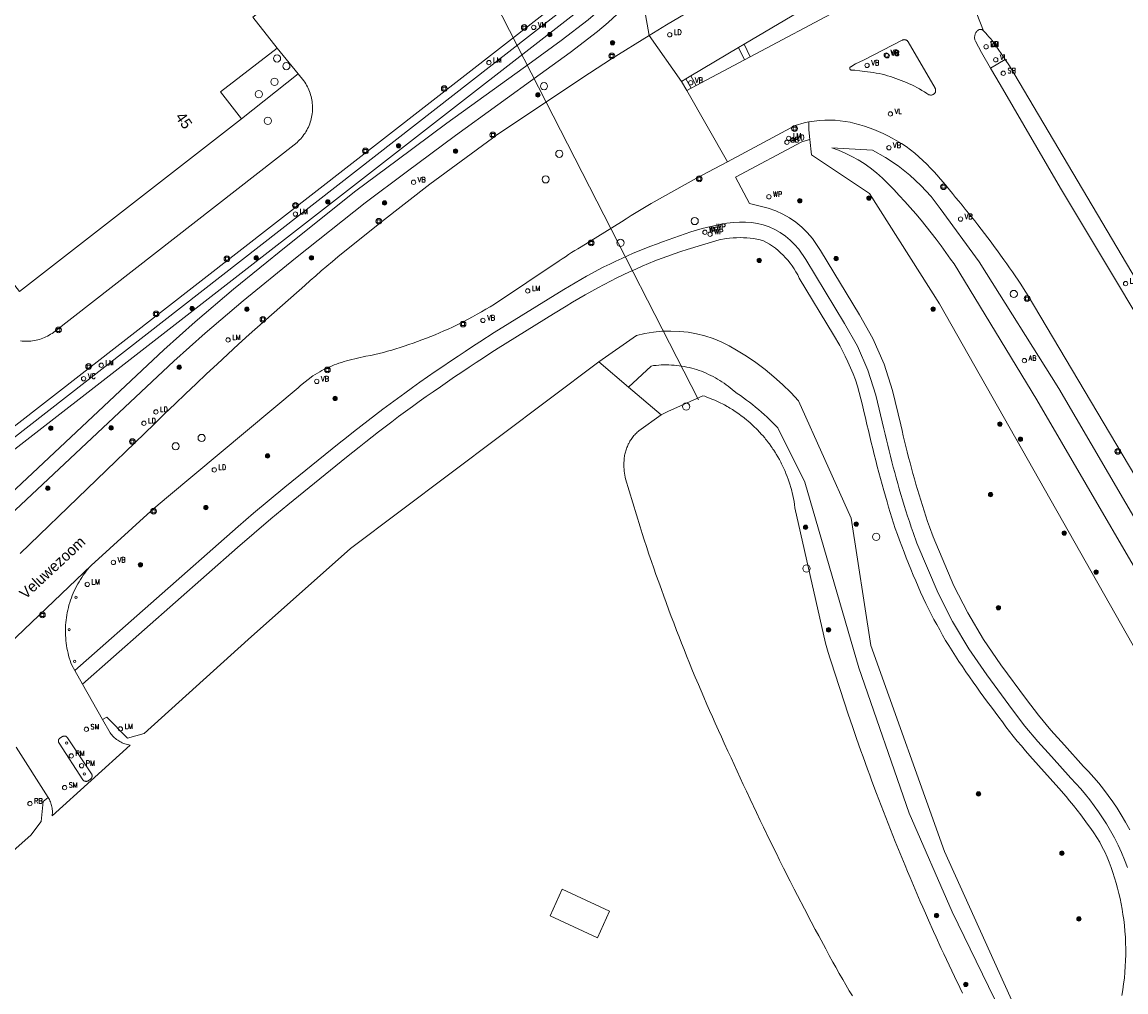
# Model space of a CAD drawing. Header units: metres. Extents: x 138165 to 154469, y 480134 to 494189.
# Tile 166 of 256: x 145849 to 145976, y 485579 to 485690. Entities that reach past the tile are written whole.
import ezdxf

# ---------------------------------------------------------------- set-up
doc = ezdxf.new("R2010")
doc.units = ezdxf.units.M
doc.header["$LTSCALE"] = 0.001
doc.header["$MEASUREMENT"] = 0
for name, color, linetype, lineweight in [('Level 5', 7, 'Continuous', 0), ('TOP-L-duiker', 7, 'Continuous', 0), ('TOP-L-terrein schutting raster hek leuning', 7, 'Continuous', 0), ('TOP-L-topo objecten punt', 7, 'Continuous', 0), ('TOP-L-topo objecten vlak', 7, 'Continuous', 0), ('TOP-L-water beschoeiing', 7, 'Continuous', 0), ('TOP-T-topo huisnummering naamgeving', 7, 'Continuous', 0)]:
    doc.layers.add(name, color=color, linetype=linetype, lineweight=lineweight)
doc.styles.add('Style-INTL_ISO', font='INTL_ISO.shx')
doc.styles.add('Style-STANDARD', font='STANDARD.shx')

# ---------------------------------------------------------------- blocks, each defined once
blk = doc.blocks.new('24')
at = {"layer": 'TOP-L-topo objecten punt', "color": 7, "linetype": 'Continuous', "lineweight": 0}
for radius in [0.025, 0.0182, 0.0115, 0.005]:
    blk.add_circle((0, 0), radius, dxfattribs=at)
blk = doc.blocks.new('131')
at = {"layer": 'TOP-L-topo objecten punt', "color": 7, "linetype": 'Continuous', "lineweight": 0}
blk.add_circle((0, 0), 0.025, dxfattribs=at)
at = {"layer": 'TOP-L-topo objecten punt', "color": 7, "linetype": 'Continuous', "lineweight": 0, "style": 'Style-STANDARD'}
blk.add_text('SM', height=0.06, dxfattribs=at).set_placement((0.0483, 0))
blk = doc.blocks.new('20')
at = {"layer": 'TOP-L-topo objecten punt', "color": 7, "linetype": 'Continuous', "lineweight": 0}
blk.add_circle((0, 0), 0.025, dxfattribs=at)
at = {"layer": 'TOP-L-topo objecten punt', "color": 7, "linetype": 'Continuous', "lineweight": 0, "style": 'Style-STANDARD'}
blk.add_text('PM', height=0.06, dxfattribs=at).set_placement((0.0483, 0))
blk = doc.blocks.new('22')
at = {"layer": 'TOP-L-topo objecten punt', "color": 7, "linetype": 'Continuous', "lineweight": 0}
blk.add_circle((0, 0), 0.025, dxfattribs=at)
at = {"layer": 'TOP-L-topo objecten punt', "color": 7, "linetype": 'Continuous', "lineweight": 0, "style": 'Style-STANDARD'}
blk.add_text('VC', height=0.06, dxfattribs=at).set_placement((0.0483, 0))
blk = doc.blocks.new('39')
at = {"layer": 'TOP-L-topo objecten punt', "color": 7, "linetype": 'Continuous', "lineweight": 0}
for p, q in [((0.0175, 0.0175), (-0.0175, 0.0175)), ((-0.0175, 0.0175), (-0.0175, -0.0175)), ((0.0175, 0.0175), (0.0175, -0.0175)), ((0.0175, -0.0175), (-0.0175, -0.0175))]:
    blk.add_line(p, q, dxfattribs=at)
blk.add_circle((0, 0), 0.0332, dxfattribs=at)
blk = doc.blocks.new('121')
at = {"layer": 'TOP-L-topo objecten punt', "color": 7, "linetype": 'Continuous', "lineweight": 0}
blk.add_circle((0, 0), 0.025, dxfattribs=at)
at = {"layer": 'TOP-L-topo objecten punt', "color": 7, "linetype": 'Continuous', "lineweight": 0, "style": 'Style-STANDARD'}
blk.add_text('LD', height=0.06, dxfattribs=at).set_placement((0.0483, 0))
blk = doc.blocks.new('*U13')
at = {"layer": 'Level 5', "color": 7, "linetype": 'Continuous', "lineweight": 0}
blk.add_circle((0, 0), 0.0415, dxfattribs=at)
blk = doc.blocks.new('150')
at = {"layer": 'Level 5', "color": 7, "linetype": 'Continuous', "lineweight": 0}
blk.add_blockref('*U13', (0, 0), dxfattribs=at)
blk = doc.blocks.new('73')
at = {"layer": 'TOP-L-topo objecten punt', "color": 7, "linetype": 'Continuous', "lineweight": 0}
blk.add_circle((0, 0), 0.025, dxfattribs=at)
at = {"layer": 'TOP-L-topo objecten punt', "color": 7, "linetype": 'Continuous', "lineweight": 0, "style": 'Style-STANDARD'}
blk.add_text('WP', height=0.06, dxfattribs=at).set_placement((0.0483, 0))
blk = doc.blocks.new('15')
at = {"layer": 'TOP-L-topo objecten punt', "color": 7, "linetype": 'Continuous', "lineweight": 0}
blk.add_circle((0, 0), 0.025, dxfattribs=at)
at = {"layer": 'TOP-L-topo objecten punt', "color": 7, "linetype": 'Continuous', "lineweight": 0, "style": 'Style-STANDARD'}
blk.add_text('VL', height=0.06, dxfattribs=at).set_placement((0.0483, 0))
blk = doc.blocks.new('28')
at = {"layer": 'TOP-L-topo objecten punt', "color": 7, "linetype": 'Continuous', "lineweight": 0}
blk.add_circle((0, 0), 0.025, dxfattribs=at)
at = {"layer": 'TOP-L-topo objecten punt', "color": 7, "linetype": 'Continuous', "lineweight": 0, "style": 'Style-STANDARD'}
blk.add_text('VM', height=0.06, dxfattribs=at).set_placement((0.0483, 0))
blk = doc.blocks.new('16')
at = {"layer": 'TOP-L-topo objecten punt', "color": 7, "linetype": 'Continuous', "lineweight": 0}
blk.add_circle((0, 0), 0.025, dxfattribs=at)
at = {"layer": 'TOP-L-topo objecten punt', "color": 7, "linetype": 'Continuous', "lineweight": 0, "style": 'Style-STANDARD'}
blk.add_text('LM', height=0.06, dxfattribs=at).set_placement((0.0483, 0))
blk = doc.blocks.new('10')
at = {"layer": 'TOP-L-topo objecten punt', "linetype": 'Continuous', "lineweight": 0}
blk.add_circle((0, 0), 0.0125, dxfattribs=at)
blk = doc.blocks.new('14')
at = {"layer": 'TOP-L-topo objecten punt', "color": 7, "linetype": 'Continuous', "lineweight": 0}
blk.add_circle((0, 0), 0.025, dxfattribs=at)
at = {"layer": 'TOP-L-topo objecten punt', "color": 7, "linetype": 'Continuous', "lineweight": 0, "style": 'Style-STANDARD'}
blk.add_text('VB', height=0.06, dxfattribs=at).set_placement((0.0483, 0))
blk = doc.blocks.new('11')
at = {"layer": 'TOP-L-topo objecten punt', "color": 7, "linetype": 'Continuous', "lineweight": 0}
blk.add_circle((0, 0), 0.025, dxfattribs=at)
at = {"layer": 'TOP-L-topo objecten punt', "color": 7, "linetype": 'Continuous', "lineweight": 0, "style": 'Style-STANDARD'}
blk.add_text('AB', height=0.06, dxfattribs=at).set_placement((0.0483, 0))
blk = doc.blocks.new('127')
at = {"layer": 'TOP-L-topo objecten punt', "color": 7, "linetype": 'Continuous', "lineweight": 0}
blk.add_circle((0, 0), 0.025, dxfattribs=at)
at = {"layer": 'TOP-L-topo objecten punt', "color": 7, "linetype": 'Continuous', "lineweight": 0, "style": 'Style-STANDARD'}
blk.add_text('RB', height=0.06, dxfattribs=at).set_placement((0.0483, 0))
blk = doc.blocks.new('175')
at = {"layer": 'TOP-L-topo objecten punt', "color": 7, "linetype": 'Continuous', "lineweight": 0}
blk.add_circle((0, 0), 0.025, dxfattribs=at)
at = {"layer": 'TOP-L-topo objecten punt', "color": 7, "linetype": 'Continuous', "lineweight": 0, "style": 'Style-STANDARD'}
blk.add_text('SB', height=0.06, dxfattribs=at).set_placement((0.0483, 0))

msp = doc.modelspace()

# ---------------------------------------------------------------- linework, layer by layer
at = {"layer": 'TOP-L-duiker', "flags": 128}
msp.add_lwpolyline([(145899.66, 485699.36), (145926.47, 485646.97)], dxfattribs=at)
at = {"layer": 'TOP-L-terrein schutting raster hek leuning', "flags": 128}
for points in [[(145892.74, 485720.94), (145913.69, 485694.15), (145816.02, 485617.99), (145808.02, 485611.8), (145777.18, 485588.11), (145775.1, 485587.15), (145772.87, 485586.86), (145748.01, 485589.88)], [(145858.31, 485610.4), (145860.7, 485607.98), (145862.62, 485608.51), (145874.6, 485619.34), (145886.39, 485629.84), (145914.97, 485651.34), (145918.39, 485648.42), (145922.16, 485645.21)], [(145852.02, 485599.04), (145860.98, 485607.19)], [(145785.9, 485534.56), (145790.64, 485541.61), (145792.66, 485544.61), (145793.27, 485545.52), (145796.99, 485551.04), (145802.16, 485558.37), (145828.76, 485578.41), (145833.49, 485582.61), (145849.57, 485596.82), (145850.73, 485598.37), (145850.97, 485600.7)]]:
    msp.add_lwpolyline(points, dxfattribs=at)
at = {"layer": 'TOP-L-topo objecten vlak', "flags": 128}
for points in [[(145847.12, 485643.51), (145912.57, 485694.48), (145893.49, 485719.07), (145888.23, 485714.99), (145890.35, 485712.27), (145887.1, 485709.74), (145885.01, 485712.45), (145880.95, 485709.42)], [(145959.28, 485689.46), (145950.54, 485711.79)], [(145880.95, 485709.42), (145887.61, 485700.8), (145884.45, 485698.3), (145875.14, 485691.05), (145877.92, 485687.48)], [(145917.96, 485701.4), (145918.27, 485699.05), (145918.23, 485697.72), (145917.81, 485695.45), (145917.47, 485694.54), (145916.81, 485693.62), (145916.32, 485693.02), (145914.92, 485691.73), (145913.76, 485690.74), (145910.64, 485688.34), (145907.21, 485685.85), (145897.46, 485678.81), (145891.75, 485674.55), (145887.01, 485671.01), (145878.96, 485664.63), (145872.9, 485659.7), (145868.48, 485655.94), (145864.86, 485652.7), (145824.52, 485614.84), (145820.59, 485615.14), (145818.13, 485618.31)], [(145830.4, 485612.28), (145827.58, 485615.34), (145866.03, 485651.42), (145869.62, 485654.64), (145874.01, 485658.37), (145880.05, 485663.28), (145888.07, 485669.64), (145892.78, 485673.17), (145898.49, 485677.42), (145908.22, 485684.45), (145911.67, 485686.96), (145914.85, 485689.39), (145916.07, 485690.43), (145917.59, 485691.83), (145918.18, 485692.57), (145919.01, 485693.71), (145919.49, 485694.98), (145919.61, 485695.67)], [(145920.79, 485688.93), (145919.61, 485695.67)], [(145913.69, 485694.15), (145816.02, 485617.99)], [(145913.69, 485694.15), (145914.53, 485693.25), (145818.13, 485618.31)], [(145930.08, 485694.49), (145922.79, 485690.16), (145920.79, 485688.93)], [(145942.2, 485693.63), (145941.93, 485693.55), (145941.66, 485693.46), (145941.39, 485693.37), (145941.12, 485693.27), (145940.86, 485693.17), (145940.6, 485693.06), (145940.35, 485692.95), (145940.09, 485692.82), (145939.84, 485692.7), (145939.59, 485692.57), (145931.72, 485687.91)], [(145932.42, 485686.47), (145942.98, 485692.07)], [(145920.79, 485688.93), (145916.46, 485686.25), (145913.9, 485684.6), (145903.13, 485677.4), (145902.74, 485677.11), (145895.5, 485671.78), (145889.96, 485667.44), (145884.93, 485663.42), (145884.29, 485662.88), (145883.65, 485662.34), (145883.01, 485661.8), (145882.38, 485661.25), (145881.75, 485660.7), (145881.12, 485660.14), (145874.69, 485654.47), (145873.46, 485653.35), (145872.24, 485652.22), (145871.02, 485651.08), (145869.8, 485649.94), (145868.59, 485648.79), (145867.38, 485647.64), (145866.17, 485646.49), (145864.97, 485645.33), (145863.78, 485644.17), (145848.32, 485629.24)], [(145920.79, 485688.93), (145924.52, 485683.62)], [(145959.28, 485689.46), (145959.24, 485689.5), (145959.2, 485689.54), (145959.15, 485689.57), (145959.1, 485689.6), (145959.05, 485689.61), (145959, 485689.62), (145958.94, 485689.63), (145958.88, 485689.63), (145958.83, 485689.62), (145958.78, 485689.6), (145958.73, 485689.58), (145958.68, 485689.55), (145958.63, 485689.51), (145958.6, 485689.47), (145958.54, 485689.41), (145958.48, 485689.34), (145958.43, 485689.27), (145958.39, 485689.19), (145958.35, 485689.11), (145958.32, 485689.03), (145958.3, 485688.95), (145958.28, 485688.86), (145958.27, 485688.78), (145958.27, 485688.69), (145958.27, 485688.6), (145958.28, 485688.51), (145958.3, 485688.43), (145958.33, 485688.35), (145958.36, 485688.27), (145959.06, 485686.95), (145960.11, 485685.14)], [(145961.8, 485686.17), (145960.61, 485687.91), (145960.45, 485688.13), (145960.28, 485688.35), (145960.1, 485688.57), (145959.92, 485688.78), (145959.73, 485688.99), (145959.55, 485689.2), (145959.28, 485689.46)], [(145877.92, 485687.48), (145871.42, 485682.42), (145873.82, 485679.34)], [(145877.92, 485687.48), (145880.36, 485684.49)], [(145931.09, 485687.53), (145925.6, 485684.28)], [(145931.72, 485687.91), (145931.09, 485687.53)], [(145931.09, 485687.53), (145931.78, 485686.13)], [(145932.42, 485686.47), (145931.72, 485687.91)], [(145943.99, 485685.33), (145943.98, 485685.32), (145943.96, 485685.31), (145943.95, 485685.3), (145943.93, 485685.28), (145943.92, 485685.27), (145943.91, 485685.25), (145943.9, 485685.24), (145943.9, 485685.22), (145943.89, 485685.2), (145943.89, 485685.18), (145943.88, 485685.17), (145943.88, 485685.15), (145943.88, 485685.13), (145943.89, 485685.11), (145943.89, 485685.09), (145943.89, 485685.08), (145943.9, 485685.06), (145943.91, 485685.04), (145943.92, 485685.03), (145943.93, 485685.01), (145943.95, 485685), (145943.97, 485684.97), (145943.99, 485684.96), (145944.01, 485684.96), (145944.02, 485684.95), (145944.04, 485684.94), (145944.06, 485684.94), (145944.08, 485684.94), (145944.49, 485684.91), (145945.04, 485684.85), (145945.31, 485684.82), (145945.59, 485684.79), (145945.93, 485684.75), (145946.27, 485684.7), (145946.6, 485684.65), (145946.94, 485684.59), (145947.28, 485684.53), (145947.61, 485684.46), (145947.93, 485684.38), (145948.25, 485684.29), (145948.57, 485684.19), (145948.89, 485684.09), (145949.2, 485683.98), (145949.51, 485683.87), (145949.82, 485683.75), (145950.13, 485683.63), (145950.43, 485683.5), (145950.73, 485683.36), (145951.03, 485683.22), (145951.33, 485683.07), (145951.62, 485682.92), (145951.91, 485682.76), (145952.2, 485682.6), (145952.49, 485682.43), (145952.77, 485682.25), (145953.01, 485682.1), (145953.13, 485682.07), (145953.19, 485682.06), (145953.25, 485682.05), (145953.32, 485682.06), (145953.38, 485682.07), (145953.44, 485682.09), (145953.49, 485682.11), (145953.55, 485682.15), (145953.6, 485682.19), (145953.65, 485682.24), (145953.69, 485682.29), (145953.72, 485682.34), (145953.75, 485682.4), (145953.77, 485682.46), (145953.78, 485682.52), (145953.78, 485682.58), (145953.78, 485682.64), (145953.77, 485682.7), (145953.76, 485682.76), (145953.73, 485682.82), (145953.71, 485682.87), (145950.61, 485688.2), (145950.58, 485688.24), (145950.56, 485688.28), (145950.53, 485688.31), (145950.49, 485688.34), (145950.46, 485688.36), (145950.42, 485688.38), (145950.38, 485688.4), (145950.34, 485688.42), (145950.3, 485688.43), (145950.26, 485688.44), (145950.22, 485688.44), (145950.17, 485688.45), (145950.13, 485688.44), (145950.09, 485688.43), (145950.04, 485688.42), (145950, 485688.41), (145949.96, 485688.39), (145949.92, 485688.37), (145945.47, 485686.08), (145944.56, 485685.64), (145944, 485685.33), (145943.99, 485685.33)], [(145926.19, 485683.16), (145931.78, 485686.13)], [(145931.78, 485686.13), (145932.42, 485686.47)], [(145960.11, 485685.14), (145961.8, 485686.17)], [(146006.69, 485610.43), (145962.3, 485685.41), (145961.8, 485686.17)], [(145960.11, 485685.14), (145961.2, 485683.28), (145968.18, 485671.35), (145983.08, 485646.5), (145999.01, 485619.76), (146004.07, 485611.14), (146007.57, 485605.04), (146008.8, 485602.83), (146014.55, 485593.1)], [(145880.36, 485684.49), (145880.99, 485683.71), (145881.11, 485683.54), (145881.22, 485683.37), (145881.32, 485683.2), (145881.42, 485683.02), (145881.5, 485682.84), (145881.59, 485682.66), (145881.66, 485682.47), (145881.73, 485682.29), (145881.79, 485682.09), (145881.84, 485681.9), (145881.89, 485681.71), (145881.93, 485681.51), (145881.96, 485681.31), (145881.98, 485681.11), (145882, 485680.91), (145882.01, 485680.71), (145882.01, 485680.51), (145882, 485680.31), (145881.99, 485680.11), (145881.97, 485679.91), (145881.94, 485679.71), (145881.9, 485679.51), (145881.86, 485679.32), (145881.8, 485679.12), (145881.75, 485678.93), (145881.68, 485678.74), (145881.61, 485678.55), (145881.53, 485678.37), (145881.44, 485678.19), (145881.35, 485678.01), (145881.24, 485677.84), (145881.14, 485677.67), (145881.02, 485677.5), (145880.9, 485677.34), (145880.78, 485677.18), (145880.65, 485677.03), (145880.51, 485676.89), (145880.37, 485676.74), (145880.22, 485676.61), (145852, 485654.61), (145851.83, 485654.5), (145851.66, 485654.39), (145851.48, 485654.3), (145851.3, 485654.21), (145851.12, 485654.12), (145850.93, 485654.05), (145850.74, 485653.98), (145850.55, 485653.92), (145850.35, 485653.87), (145850.16, 485653.82), (145849.96, 485653.78), (145849.76, 485653.75), (145849.56, 485653.73), (145849.36, 485653.72), (145849.15, 485653.71), (145848.95, 485653.71), (145848.75, 485653.72), (145848.55, 485653.73), (145848.35, 485653.76)], [(145873.82, 485679.34), (145880.36, 485684.49)], [(145925.02, 485683.93), (145924.52, 485683.62)], [(145924.52, 485683.62), (145925.13, 485682.57)], [(145925.6, 485684.28), (145925.02, 485683.93)], [(145925.62, 485682.84), (145925.02, 485683.93)], [(145925.6, 485684.28), (145926.19, 485683.16)], [(145925.13, 485682.57), (145925.62, 485682.84)], [(145925.13, 485682.57), (145929.79, 485674.38)], [(145925.62, 485682.84), (145926.19, 485683.16)], [(145834.03, 485677.71), (145848.25, 485659.44), (145873.82, 485679.34)], [(145929.79, 485674.38), (145937.6, 485678.54), (145938.65, 485678.85), (145939.18, 485678.97)], [(145939.18, 485678.97), (145939.78, 485679.07), (145940.39, 485679.14), (145941, 485679.17), (145941.61, 485679.18), (145942.22, 485679.16), (145942.79, 485679.11), (145943.36, 485679.03), (145943.92, 485678.92), (145944.49, 485678.8), (145945.04, 485678.65), (145945.59, 485678.48), (145946.14, 485678.3), (145946.68, 485678.09), (145947.21, 485677.87), (145947.74, 485677.63), (145948.26, 485677.38), (145948.77, 485677.1), (145949.32, 485676.8), (145949.86, 485676.47), (145950.38, 485676.13), (145950.89, 485675.77), (145951.38, 485675.38), (145951.85, 485674.96), (145952.31, 485674.53), (145952.76, 485674.09), (145953.2, 485673.64), (145953.58, 485673.24), (145953.95, 485672.83), (145954.32, 485672.41), (145954.67, 485671.99), (145955.03, 485671.56), (145955.38, 485671.14), (145955.73, 485670.71), (145956.08, 485670.28), (145956.45, 485669.83), (145956.82, 485669.38), (145957.19, 485668.93), (145957.55, 485668.47), (145957.92, 485668.02), (145958.28, 485667.56), (145958.64, 485667.1), (145959.02, 485666.61), (145959.4, 485666.11), (145959.78, 485665.61), (145960.16, 485665.11), (145960.53, 485664.61), (145960.9, 485664.11), (145961.27, 485663.6), (145961.64, 485663.09), (145961.97, 485662.63), (145962.3, 485662.16), (145962.62, 485661.69), (145962.95, 485661.22), (145963.27, 485660.75), (145963.59, 485660.27), (145963.9, 485659.79), (145964.44, 485658.93), (146006.39, 485588.25)], [(145939.3, 485676.94), (145939.18, 485678.04), (145939.18, 485678.97)], [(145976.14, 485597.42), (145975.66, 485598.29), (145975.16, 485599.15), (145974.68, 485599.9), (145974.19, 485600.65), (145973.67, 485601.37), (145973.13, 485602.09), (145972.57, 485602.78), (145971.99, 485603.46), (145971.4, 485604.13), (145970.82, 485604.73), (145968.61, 485607.19), (145967.06, 485608.9), (145965.62, 485610.63), (145964.24, 485612.45), (145961.31, 485616.42), (145959.29, 485619.36), (145957.49, 485622.4), (145955.89, 485625.54), (145953.49, 485631.16), (145953.07, 485632.34), (145952.86, 485632.94), (145952.66, 485633.55), (145952.46, 485634.16), (145952.26, 485634.77), (145952.07, 485635.38), (145951.88, 485636), (145951.7, 485636.62), (145951.52, 485637.24), (145951.34, 485637.86), (145951.17, 485638.48), (145951, 485639.1), (145950.84, 485639.71), (145950.67, 485640.33), (145950.51, 485640.95), (145950.36, 485641.57), (145950.2, 485642.19), (145950.05, 485642.81), (145949.91, 485643.43), (145949.76, 485644.06), (145948.82, 485648.04), (145947.85, 485651.07), (145946.56, 485654.01), (145945.02, 485656.75), (145940.52, 485664.17), (145939.61, 485665.52), (145938.99, 485666.23), (145938.35, 485666.85), (145937.68, 485667.41), (145936.95, 485667.91), (145936.18, 485668.36), (145935.37, 485668.74), (145934.51, 485669.04), (145932.35, 485669.56), (145930.73, 485672.62), (145938.37, 485676.68), (145939.15, 485676.91), (145939.3, 485676.94)], [(145939.3, 485676.94), (145939.49, 485675.16), (145946.17, 485670.74), (145954.23, 485658), (145985.99, 485602), (145999.1, 485579.57), (146005.86, 485583.56)], [(145941.81, 485676), (145946.5, 485675.71), (145948.02, 485674.88), (145949.46, 485673.92), (145950.82, 485672.84), (145952.09, 485671.66), (145953.25, 485670.38), (145954.3, 485669), (145958.79, 485662.85), (145967.96, 485648.25), (146002.57, 485589.05)], [(146000.09, 485587.51), (145965.44, 485646.96), (145955.93, 485662.62), (145955.51, 485663.15), (145954.42, 485664.69), (145953.86, 485665.45), (145953.28, 485666.2), (145952.7, 485666.93), (145952.1, 485667.66), (145951.49, 485668.38), (145950.86, 485669.09), (145950.23, 485669.79), (145949.6, 485670.48), (145948.97, 485671.17), (145948.33, 485671.85), (145947.67, 485672.5), (145946.98, 485673.12), (145946.25, 485673.69), (145945.56, 485674.16), (145944.84, 485674.6), (145944.11, 485675), (145943.36, 485675.37), (145942.59, 485675.7), (145941.81, 485676)], [(145856.52, 485627.88), (145863.37, 485634.14), (145863.73, 485634.45), (145865.41, 485635.86), (145880.35, 485648.35), (145880.62, 485648.6), (145882.04, 485649.72), (145882.3, 485649.88), (145882.56, 485650.04), (145882.83, 485650.19), (145883.09, 485650.34), (145883.36, 485650.47), (145883.64, 485650.61), (145883.92, 485650.73), (145884.2, 485650.85), (145884.48, 485650.97), (145884.77, 485651.08), (145885.05, 485651.18), (145885.34, 485651.27), (145885.64, 485651.36), (145885.93, 485651.44), (145886.23, 485651.52), (145886.55, 485651.6), (145886.87, 485651.69), (145887.19, 485651.77), (145887.51, 485651.84), (145887.84, 485651.91), (145888.16, 485651.97), (145888.71, 485652.06), (145889.19, 485652.17), (145889.68, 485652.29), (145890.17, 485652.42), (145890.65, 485652.55), (145891.13, 485652.69), (145891.61, 485652.84), (145892.09, 485652.99), (145892.56, 485653.14), (145893.08, 485653.32), (145893.59, 485653.49), (145894.11, 485653.67), (145894.61, 485653.86), (145895.12, 485654.06), (145895.63, 485654.26), (145896.13, 485654.46), (145896.63, 485654.67), (145897.13, 485654.89), (145897.62, 485655.11), (145898.12, 485655.34), (145899.43, 485655.99), (145899.94, 485656.26), (145900.45, 485656.53), (145900.96, 485656.81), (145901.46, 485657.09), (145901.96, 485657.38), (145902.46, 485657.67), (145902.95, 485657.97), (145910.42, 485662.95), (145910.77, 485663.2), (145911.13, 485663.44), (145911.49, 485663.68), (145911.85, 485663.91), (145912.21, 485664.14), (145912.58, 485664.36), (145912.95, 485664.58), (145917.58, 485667.46), (145918.14, 485667.82), (145918.71, 485668.18), (145919.29, 485668.53), (145919.86, 485668.88), (145920.44, 485669.22), (145921.02, 485669.56), (145926.24, 485672.48), (145927.54, 485673.18), (145929.79, 485674.38)], [(145975.88, 485593.08), (145975.54, 485593.95), (145975.18, 485594.81), (145974.79, 485595.66), (145974.37, 485596.49), (145973.92, 485597.31), (145973.45, 485598.11), (145973.01, 485598.82), (145972.54, 485599.51), (145972.06, 485600.19), (145971.55, 485600.86), (145971.03, 485601.51), (145970.49, 485602.15), (145969.93, 485602.77), (145969.35, 485603.37), (145967.12, 485605.85), (145965.55, 485607.58), (145964.05, 485609.38), (145962.63, 485611.25), (145959.68, 485615.26), (145957.61, 485618.28), (145955.73, 485621.43), (145954.08, 485624.7), (145951.62, 485630.43), (145951.18, 485631.67), (145950.97, 485632.29), (145950.76, 485632.92), (145950.55, 485633.54), (145950.35, 485634.17), (145950.16, 485634.8), (145949.97, 485635.43), (145949.78, 485636.06), (145949.6, 485636.69), (145949.42, 485637.32), (145949.24, 485637.95), (145949.07, 485638.57), (145948.9, 485639.2), (145948.74, 485639.83), (145948.58, 485640.46), (145948.42, 485641.08), (145948.26, 485641.72), (145948.11, 485642.35), (145947.96, 485642.98), (145947.81, 485643.61), (145946.9, 485647.5), (145945.98, 485650.36), (145944.77, 485653.12), (145943.3, 485655.74), (145938.83, 485663.1), (145938.02, 485664.3), (145937.54, 485664.85), (145937.02, 485665.36), (145936.47, 485665.81), (145935.88, 485666.22), (145935.26, 485666.58), (145934.61, 485666.88), (145933.93, 485667.12), (145933.27, 485667.28), (145932.58, 485667.38), (145931.89, 485667.41), (145931.19, 485667.41), (145930.5, 485667.38), (145929.74, 485667.29), (145928.98, 485667.15), (145928.23, 485667), (145927.56, 485666.85), (145926.9, 485666.68), (145926.24, 485666.49), (145925.58, 485666.29), (145924.93, 485666.07), (145924.28, 485665.85), (145923.64, 485665.62), (145922.99, 485665.39), (145922.31, 485665.15), (145921.63, 485664.9), (145920.96, 485664.65), (145920.29, 485664.38), (145919.62, 485664.11), (145918.95, 485663.83), (145918.29, 485663.54), (145917.63, 485663.24), (145916.95, 485662.92), (145916.26, 485662.6), (145915.58, 485662.26), (145914.9, 485661.91), (145914.23, 485661.56), (145913.56, 485661.19), (145912.9, 485660.82), (145912.24, 485660.44), (145911.59, 485660.06), (145910.94, 485659.66), (145902.92, 485654.72), (145901.26, 485653.64), (145900.42, 485653.09), (145899.59, 485652.54), (145898.77, 485651.99), (145897.89, 485651.4), (145897.01, 485650.8), (145896.13, 485650.2), (145895.25, 485649.59), (145894.38, 485648.98), (145893.51, 485648.36), (145892.65, 485647.74), (145891.79, 485647.12), (145890.94, 485646.49), (145890.09, 485645.86), (145889.25, 485645.22), (145888.4, 485644.58), (145887.57, 485643.93), (145886.73, 485643.28), (145885.9, 485642.63), (145885.08, 485641.97), (145884.26, 485641.3), (145878.82, 485636.88), (145877.01, 485635.4), (145875.22, 485633.89), (145873.45, 485632.36), (145854.62, 485615.77)], [(145855.51, 485614.19), (145873.38, 485629.94), (145875.28, 485631.61), (145877.2, 485633.24), (145879.15, 485634.85), (145885.93, 485640.34), (145887.39, 485641.52), (145888.13, 485642.11), (145888.87, 485642.69), (145889.61, 485643.27), (145890.36, 485643.84), (145891.14, 485644.43), (145891.92, 485645.02), (145892.71, 485645.6), (145893.51, 485646.18), (145894.3, 485646.75), (145895.1, 485647.32), (145895.9, 485647.89), (145896.73, 485648.46), (145897.55, 485649.03), (145898.37, 485649.59), (145899.2, 485650.16), (145900.03, 485650.71), (145900.87, 485651.26), (145901.7, 485651.81), (145902.55, 485652.36), (145903.39, 485652.9), (145909.77, 485656.85), (145911.22, 485657.75), (145911.95, 485658.19), (145912.68, 485658.62), (145913.42, 485659.04), (145914.16, 485659.46), (145914.88, 485659.85), (145915.6, 485660.24), (145916.32, 485660.62), (145917.05, 485660.99), (145917.78, 485661.35), (145918.52, 485661.7), (145919.24, 485662.02), (145919.96, 485662.34), (145920.7, 485662.65), (145921.43, 485662.95), (145922.17, 485663.23), (145922.92, 485663.51), (145923.67, 485663.78), (145924.42, 485664.03), (145925.17, 485664.28), (145928.86, 485665.37), (145929.65, 485665.52), (145930.05, 485665.57), (145930.45, 485665.61), (145930.85, 485665.63), (145931.26, 485665.64), (145931.66, 485665.63), (145932.05, 485665.61), (145932.43, 485665.58), (145932.82, 485665.53), (145933.2, 485665.47), (145933.58, 485665.38), (145933.95, 485665.26), (145934.31, 485665.09), (145934.66, 485664.89), (145934.99, 485664.67), (145935.32, 485664.42), (145935.63, 485664.16), (145935.93, 485663.9), (145936.22, 485663.62), (145936.5, 485663.33), (145936.77, 485663.03), (145937.02, 485662.71), (145937.26, 485662.38), (145937.48, 485662.05), (145937.69, 485661.7), (145937.89, 485661.34), (145938.06, 485660.98), (145942.03, 485654.46), (145942.73, 485653.23), (145943.05, 485652.6), (145943.37, 485651.97), (145943.67, 485651.33), (145943.98, 485650.64), (145944.27, 485649.94), (145944.54, 485649.24), (145944.78, 485648.53), (145944.99, 485647.8), (145945.18, 485647.07), (145945.36, 485646.34), (145945.52, 485645.6), (145945.69, 485644.87), (145945.87, 485644.13), (145946.04, 485643.44), (145946.2, 485642.74), (145946.37, 485642.04), (145946.53, 485641.34), (145946.7, 485640.64), (145946.88, 485639.95), (145947.06, 485639.26), (145947.24, 485638.57), (145947.43, 485637.89), (145947.62, 485637.2), (145947.82, 485636.52), (145948.01, 485635.84), (145948.19, 485635.22), (145948.37, 485634.59), (145948.55, 485633.97), (145948.74, 485633.35), (145948.93, 485632.74), (145949.13, 485632.12), (145949.37, 485631.44), (145949.62, 485630.77), (145949.88, 485630.09), (145950.14, 485629.42), (145950.4, 485628.76), (145950.67, 485628.09), (145950.94, 485627.43), (145951.21, 485626.77), (145951.49, 485626.11), (145951.77, 485625.46), (145952.05, 485624.81), (145952.35, 485624.16), (145952.65, 485623.51), (145952.96, 485622.89), (145953.27, 485622.28), (145953.59, 485621.66), (145953.92, 485621.06), (145954.25, 485620.45), (145954.59, 485619.85), (145954.93, 485619.25), (145955.29, 485618.66), (145955.67, 485618.04), (145956.06, 485617.43), (145956.45, 485616.83), (145956.86, 485616.22), (145957.26, 485615.62), (145957.68, 485615.03), (145958.09, 485614.44), (145958.51, 485613.84), (145958.93, 485613.27), (145959.35, 485612.69), (145959.77, 485612.11), (145960.2, 485611.54), (145960.63, 485610.97), (145961.06, 485610.4), (145961.47, 485609.85), (145961.88, 485609.3), (145962.29, 485608.75), (145962.71, 485608.21), (145963.18, 485607.64), (145963.66, 485607.08), (145964.14, 485606.52), (145964.63, 485605.96), (145967.98, 485602.23), (145968.8, 485601.26), (145969.21, 485600.77), (145969.65, 485600.23), (145970.08, 485599.7), (145970.5, 485599.16), (145970.91, 485598.6), (145971.28, 485598.09), (145971.65, 485597.58), (145972, 485597.06), (145972.35, 485596.53), (145972.68, 485595.99), (145972.98, 485595.44), (145973.27, 485594.87), (145973.53, 485594.29), (145973.77, 485593.7), (145973.99, 485593.1), (145974.2, 485592.49), (145974.4, 485591.89), (145974.57, 485591.29), (145974.74, 485590.7), (145974.89, 485590.1), (145975.03, 485589.5), (145975.15, 485588.9), (145975.27, 485588.29), (145975.36, 485587.68), (145975.45, 485587.08), (145975.53, 485586.41), (145975.59, 485585.73), (145975.64, 485585.06), (145975.67, 485584.39), (145975.68, 485583.71), (145975.68, 485583.04), (145975.66, 485582.37), (145975.63, 485581.69), (145975.58, 485581.02), (145975.52, 485580.35), (145975.44, 485579.68), (145975.35, 485579.01), (145975.23, 485578.35)], [(145962.9, 485576.98), (145954.79, 485594.91), (145946.33, 485618.66), (145944.06, 485633.31), (145938, 485646.84), (145937.1, 485647.81), (145936.15, 485648.73), (145935.16, 485649.62), (145934.14, 485650.46), (145933.08, 485651.25), (145931.98, 485651.99), (145930.86, 485652.68), (145929.99, 485653.18), (145929.09, 485653.62), (145928.16, 485654), (145927.21, 485654.31), (145926.24, 485654.55), (145925.26, 485654.73), (145924.26, 485654.84), (145923.26, 485654.88), (145922.26, 485654.85), (145921.27, 485654.75), (145920.28, 485654.59), (145919.31, 485654.36), (145914.97, 485651.34)], [(145914.97, 485651.34), (145886.39, 485629.84), (145874.6, 485619.34), (145862.62, 485608.51), (145860.7, 485607.98), (145858.31, 485610.4), (145857.83, 485610.12)], [(145918.39, 485648.42), (145914.97, 485651.34)], [(145961.96, 485575.11), (145955.68, 485587.98), (145950.74, 485599.36), (145944.94, 485616.09), (145938.72, 485637.46), (145935.6, 485643.72), (145935.3, 485644.04), (145934.99, 485644.35), (145934.67, 485644.66), (145934.36, 485644.96), (145934.03, 485645.26), (145933.71, 485645.55), (145933.37, 485645.84), (145933.04, 485646.12), (145932.7, 485646.4), (145932.35, 485646.67), (145932, 485646.93), (145931.65, 485647.2), (145931.29, 485647.45), (145930.93, 485647.7), (145930.57, 485647.95), (145930.35, 485648.14), (145930.12, 485648.33), (145929.89, 485648.52), (145929.65, 485648.69), (145929.42, 485648.86), (145929.17, 485649.03), (145928.92, 485649.19), (145928.67, 485649.34), (145928.42, 485649.49), (145928.15, 485649.63), (145927.89, 485649.77), (145927.63, 485649.89), (145927.36, 485650.02), (145927.08, 485650.13), (145926.81, 485650.24), (145926.53, 485650.34), (145926.25, 485650.43), (145925.97, 485650.51), (145925.68, 485650.59), (145925.4, 485650.66), (145925.11, 485650.73), (145924.82, 485650.78), (145924.53, 485650.84), (145924.23, 485650.88), (145923.94, 485650.91), (145923.65, 485650.94), (145923.35, 485650.96), (145923.06, 485650.97), (145922.76, 485650.98), (145922.47, 485650.97), (145922.17, 485650.97), (145921.88, 485650.95), (145921.58, 485650.92), (145921.29, 485650.89), (145921, 485650.85), (145918.39, 485648.42)], [(145918.39, 485648.42), (145922.16, 485645.21)], [(145956.89, 485578.62), (145956.58, 485579.26), (145955.96, 485580.54), (145955.65, 485581.19), (145955.34, 485581.83), (145954.73, 485583.12), (145954.43, 485583.77), (145953.83, 485585.07), (145953.54, 485585.72), (145952.95, 485587.02), (145952.6, 485587.82), (145952.3, 485588.5), (145952, 485589.18), (145951.42, 485590.55), (145950.83, 485591.93), (145950.55, 485592.61), (145950.26, 485593.3), (145949.69, 485594.68), (145949.13, 485596.06), (145948.86, 485596.76), (145948.58, 485597.45), (145948.31, 485598.14), (145947.77, 485599.53), (145947.23, 485600.92), (145946.97, 485601.62), (145946.45, 485603.02), (145946.19, 485603.72), (145945.93, 485604.42), (145945.43, 485605.82), (145945.18, 485606.52), (145944.68, 485607.93), (145944.44, 485608.63), (145944.19, 485609.34), (145943.71, 485610.75), (145943.24, 485612.16), (145942.77, 485613.58), (145942.55, 485614.29), (145942.32, 485615), (145942.09, 485615.71), (145941.87, 485616.42), (145941.64, 485617.13), (145941.42, 485617.85), (145941.1, 485618.92), (145937.58, 485634.53), (145937.54, 485634.89), (145937.48, 485635.24), (145937.41, 485635.59), (145937.34, 485635.93), (145937.26, 485636.28), (145937.21, 485636.45), (145937.17, 485636.62), (145937.07, 485636.96), (145937.02, 485637.13), (145936.91, 485637.47), (145936.8, 485637.81), (145936.67, 485638.14), (145936.54, 485638.47), (145936.48, 485638.64), (145936.4, 485638.8), (145936.26, 485639.12), (145936.11, 485639.44), (145936.03, 485639.6), (145935.95, 485639.76), (145935.78, 485640.07), (145935.61, 485640.38), (145935.42, 485640.69), (145935.33, 485640.84), (145935.14, 485641.14), (145935.04, 485641.28), (145934.94, 485641.43), (145934.84, 485641.58), (145934.63, 485641.87), (145934.53, 485642.01), (145934.42, 485642.15), (145934.31, 485642.29), (145934.2, 485642.43), (145934.09, 485642.56), (145933.86, 485642.84), (145933.74, 485642.97), (145933.5, 485643.23), (145933.26, 485643.49), (145933.13, 485643.61), (145932.88, 485643.86), (145932.62, 485644.11), (145932.49, 485644.23), (145932.36, 485644.34), (145932.22, 485644.46), (145931.95, 485644.69), (145931.81, 485644.8), (145931.67, 485644.91), (145931.39, 485645.13), (145931.1, 485645.34), (145930.81, 485645.54), (145930.52, 485645.73), (145930.37, 485645.83), (145930.07, 485646.01), (145929.92, 485646.1), (145929.76, 485646.19), (145929.45, 485646.36), (145929.3, 485646.45), (145928.98, 485646.61), (145928.66, 485646.76), (145928.5, 485646.83), (145928.34, 485646.91), (145928.02, 485647.04), (145927.85, 485647.11), (145927.52, 485647.24), (145927.36, 485647.3), (145927.19, 485647.36), (145926.96, 485647.43), (145922.92, 485645.6), (145922.16, 485645.21)], [(145922.16, 485645.21), (145919.6, 485643.4), (145919.5, 485643.31), (145919.39, 485643.22), (145919.31, 485643.13), (145919.21, 485643.03), (145919.12, 485642.93), (145919.03, 485642.83), (145918.94, 485642.72), (145918.87, 485642.62), (145918.79, 485642.51), (145918.71, 485642.4), (145918.64, 485642.29), (145918.57, 485642.18), (145918.5, 485642.06), (145918.43, 485641.93), (145918.38, 485641.83), (145918.32, 485641.7), (145918.27, 485641.57), (145918.21, 485641.45), (145918.17, 485641.32), (145918.13, 485641.2), (145918.09, 485641.07), (145918.05, 485640.93), (145918.02, 485640.82), (145917.99, 485640.68), (145917.96, 485640.55), (145917.94, 485640.43), (145917.92, 485640.29), (145917.91, 485640.15), (145917.89, 485640.02), (145917.89, 485639.9), (145917.88, 485639.76), (145917.88, 485639.64), (145917.88, 485639.41), (145917.88, 485639.18), (145917.89, 485638.97), (145917.91, 485638.74), (145917.94, 485638.51), (145917.98, 485638.28), (145918.02, 485638.06), (145918.07, 485637.84), (145919.73, 485632.32), (145919.97, 485631.57), (145920.22, 485630.82), (145920.47, 485630.07), (145920.76, 485629.19), (145921.05, 485628.32), (145921.31, 485627.57), (145921.57, 485626.83), (145921.88, 485625.96), (145922.19, 485625.09), (145922.46, 485624.34), (145922.73, 485623.6), (145923.05, 485622.74), (145923.33, 485622), (145923.61, 485621.26), (145923.94, 485620.4), (145924.22, 485619.66), (145924.51, 485618.93), (145924.8, 485618.19), (145925.1, 485617.46), (145925.44, 485616.61), (145925.79, 485615.75), (145926.09, 485615.02), (145926.45, 485614.17), (145926.76, 485613.45), (145927.07, 485612.72), (145927.44, 485611.87), (145927.75, 485611.15), (145928.07, 485610.43), (145928.39, 485609.71), (145928.77, 485608.87), (145929.1, 485608.15), (145929.44, 485607.41), (145929.86, 485606.48), (145930.21, 485605.71), (145930.91, 485604.17), (145931.62, 485602.63), (145931.98, 485601.86), (145932.41, 485600.94), (145933.14, 485599.41), (145933.58, 485598.49), (145933.95, 485597.73), (145934.69, 485596.21), (145935.44, 485594.69), (145935.81, 485593.93), (145936.27, 485593.02), (145937.03, 485591.51), (145937.49, 485590.6), (145937.88, 485589.85), (145938.66, 485588.34), (145939.44, 485586.84), (145939.92, 485585.95), (145940.32, 485585.2), (145941.12, 485583.7), (145941.52, 485582.96), (145941.94, 485582.18), (145942.28, 485581.59), (145942.68, 485580.88), (145943.09, 485580.17), (145943.43, 485579.58), (145943.84, 485578.88), (145944.19, 485578.29)], [(145838.42, 485610.64), (145856.52, 485627.88)], [(145854.62, 485615.77), (145854.27, 485616.38), (145854.17, 485616.66), (145854.07, 485616.94), (145853.99, 485617.22), (145853.91, 485617.5), (145853.84, 485617.79), (145853.77, 485618.07), (145853.72, 485618.36), (145853.67, 485618.65), (145853.63, 485618.94), (145853.6, 485619.23), (145853.57, 485619.53), (145853.55, 485619.82), (145853.55, 485620.11), (145853.54, 485620.41), (145853.55, 485620.7), (145853.56, 485620.99), (145853.59, 485621.29), (145853.62, 485621.58), (145853.65, 485621.87), (145853.7, 485622.16), (145853.75, 485622.45), (145853.81, 485622.74), (145853.88, 485623.02), (145853.95, 485623.31), (145854.04, 485623.59), (145854.13, 485623.87), (145854.23, 485624.15), (145854.33, 485624.42), (145854.44, 485624.69), (145854.56, 485624.96), (145854.69, 485625.22), (145854.82, 485625.49), (145854.96, 485625.74), (145855.11, 485626), (145855.26, 485626.25), (145855.42, 485626.49), (145855.59, 485626.74), (145855.76, 485626.97), (145855.94, 485627.21), (145856.13, 485627.43), (145856.32, 485627.66), (145856.52, 485627.88)], [(145854.62, 485615.77), (145855.51, 485614.19)], [(145857.83, 485610.12), (145855.51, 485614.19)], [(145851.55, 485601.16), (145851.63, 485601.03), (145851.7, 485600.9), (145851.76, 485600.77), (145851.82, 485600.63), (145851.87, 485600.49), (145851.91, 485600.35), (145851.95, 485600.21), (145851.98, 485600.07), (145852.01, 485599.92), (145852.02, 485599.78), (145852.04, 485599.63), (145852.04, 485599.48), (145852.04, 485599.34), (145852.03, 485599.19), (145852.02, 485599.04), (145860.98, 485607.19), (145860.83, 485607.21), (145860.68, 485607.24), (145860.53, 485607.28), (145860.38, 485607.33), (145860.24, 485607.38), (145860.09, 485607.44), (145859.95, 485607.51), (145859.82, 485607.58), (145859.69, 485607.66), (145859.56, 485607.74), (145859.43, 485607.83), (145859.31, 485607.93), (145859.2, 485608.03), (145859.08, 485608.14), (145858.98, 485608.25), (145858.88, 485608.37), (145858.78, 485608.49), (145858.69, 485608.61), (145857.83, 485610.12)], [(145853.3, 485608.21), (145853.24, 485608.19), (145853.2, 485608.17), (145852.91, 485608), (145852.87, 485607.96), (145852.83, 485607.93), (145852.8, 485607.88), (145852.77, 485607.84), (145852.75, 485607.79), (145852.74, 485607.74), (145852.73, 485607.68), (145852.73, 485607.63), (145852.74, 485607.58), (145852.75, 485607.53), (145852.77, 485607.48), (145852.8, 485607.43), (145852.83, 485607.39), (145855.56, 485603.18), (145855.59, 485603.14), (145855.63, 485603.1), (145855.68, 485603.07), (145855.73, 485603.04), (145855.78, 485603.02), (145855.84, 485603.01), (145855.89, 485603), (145855.95, 485603), (145856, 485603.01), (145856.06, 485603.02), (145856.11, 485603.04), (145856.16, 485603.07), (145856.42, 485603.27), (145856.46, 485603.3), (145856.5, 485603.34), (145856.54, 485603.39), (145856.57, 485603.44), (145856.59, 485603.49), (145856.61, 485603.54), (145856.61, 485603.6), (145856.62, 485603.66), (145856.61, 485603.71), (145856.6, 485603.77), (145856.58, 485603.82), (145856.55, 485603.87), (145853.78, 485608.03), (145853.75, 485608.08), (145853.71, 485608.11), (145853.67, 485608.15), (145853.62, 485608.18), (145853.57, 485608.2), (145853.52, 485608.22), (145853.46, 485608.23), (145853.41, 485608.23), (145853.35, 485608.22), (145853.3, 485608.21)], [(145847.86, 485606.94), (145851.55, 485601.16)], [(145851.55, 485601.16), (145850.97, 485600.7), (145850.73, 485598.37), (145849.57, 485596.82), (145833.49, 485582.61), (145828.76, 485578.41), (145802.16, 485558.37), (145796.99, 485551.04), (145793.28, 485545.53)], [(145910.76, 485590.57), (145909.38, 485587.5), (145914.83, 485584.99), (145916.23, 485588.05), (145910.76, 485590.57)]]:
    msp.add_lwpolyline(points, dxfattribs=at)
at = {"layer": 'TOP-L-water beschoeiing', "flags": 128}
for points in [[(145922.16, 485645.21), (145922.92, 485645.6), (145926.96, 485647.43)], [(145926.96, 485647.43), (145927.19, 485647.36), (145927.36, 485647.3), (145927.52, 485647.24), (145927.85, 485647.11), (145928.02, 485647.04), (145928.34, 485646.91), (145928.5, 485646.83), (145928.66, 485646.76), (145928.98, 485646.61), (145929.3, 485646.45), (145929.45, 485646.36), (145929.76, 485646.19), (145929.92, 485646.1), (145930.07, 485646.01), (145930.37, 485645.83), (145930.52, 485645.73), (145930.81, 485645.54), (145931.1, 485645.34), (145931.39, 485645.13), (145931.67, 485644.91), (145931.81, 485644.8), (145931.95, 485644.69), (145932.22, 485644.46), (145932.36, 485644.34), (145932.49, 485644.23), (145932.62, 485644.11), (145932.88, 485643.86), (145933.13, 485643.61), (145933.26, 485643.49), (145933.5, 485643.23), (145933.74, 485642.97), (145933.86, 485642.84), (145934.09, 485642.56), (145934.2, 485642.43), (145934.31, 485642.29), (145934.42, 485642.15), (145934.53, 485642.01), (145934.63, 485641.87), (145934.84, 485641.58), (145934.94, 485641.43), (145935.04, 485641.28), (145935.14, 485641.14), (145935.33, 485640.84), (145935.42, 485640.69), (145935.61, 485640.38), (145935.78, 485640.07), (145935.95, 485639.76), (145936.03, 485639.6), (145936.11, 485639.44), (145936.26, 485639.12), (145936.4, 485638.8), (145936.48, 485638.64), (145936.54, 485638.47), (145936.67, 485638.14), (145936.8, 485637.81), (145936.91, 485637.47), (145937.02, 485637.13), (145937.07, 485636.96)], [(145937.07, 485636.96), (145937.17, 485636.62), (145937.21, 485636.45), (145937.26, 485636.28), (145937.34, 485635.93), (145937.41, 485635.59), (145937.48, 485635.24), (145937.54, 485634.89), (145937.58, 485634.53), (145941.1, 485618.92), (145941.42, 485617.85), (145941.64, 485617.13), (145941.87, 485616.42), (145942.09, 485615.71), (145942.32, 485615), (145942.55, 485614.29), (145942.77, 485613.58), (145943.24, 485612.16), (145943.71, 485610.75), (145944.19, 485609.34), (145944.44, 485608.63), (145944.68, 485607.93), (145945.18, 485606.52), (145945.43, 485605.82), (145945.93, 485604.42), (145946.19, 485603.72), (145946.45, 485603.02), (145946.97, 485601.62), (145947.23, 485600.92), (145947.77, 485599.53), (145948.31, 485598.14), (145948.58, 485597.45), (145948.86, 485596.76), (145949.13, 485596.06), (145949.69, 485594.68), (145950.26, 485593.3), (145950.55, 485592.61), (145950.83, 485591.93), (145951.42, 485590.55), (145952, 485589.18), (145952.3, 485588.5), (145952.6, 485587.82), (145952.95, 485587.02), (145953.54, 485585.72), (145953.83, 485585.07), (145954.43, 485583.77), (145954.73, 485583.12), (145955.34, 485581.83), (145955.65, 485581.19), (145955.96, 485580.54), (145956.58, 485579.26), (145956.89, 485578.62)]]:
    msp.add_lwpolyline(points, dxfattribs=at)

# ---------------------------------------------------------------- block references
at = {"layer": 'TOP-L-topo objecten punt', "xscale": 10, "yscale": 10, "zscale": 10}
for name, p in [('39', (145906.39, 485689.84)), ('28', (145907.48, 485689.85)), ('24', (145909.33, 485689.03)), ('121', (145923.15, 485689)), ('24', (145916.56, 485688.09)), ('16', (145959.6, 485687.62)), ('14', (145959.6, 485687.62)), ('127', (145959.6, 485687.62)), ('150', (145877.92, 485686.28)), ('16', (145902.33, 485685.8)), ('39', (145916.48, 485686.57)), ('14', (145945.88, 485685.48)), ('15', (145948.1, 485686.66)), ('14', (145948.1, 485686.66)), ('15', (145948.2, 485686.59)), ('14', (145948.2, 485686.59)), ('15', (145960.7, 485686.12)), ('150', (145878.99, 485685.4)), ('175', (145961.58, 485684.57)), ('150', (145877.63, 485683.59)), ('14', (145925.58, 485683.47)), ('150', (145875.82, 485682.16)), ('39', (145897.18, 485682.8)), ('24', (145907.97, 485682.08)), ('150', (145908.67, 485683.08)), ('15', (145948.57, 485679.88)), ('150', (145876.86, 485679.09)), ('39', (145937.53, 485678.2)), ('39', (145902.78, 485677.47)), ('11', (145936.65, 485676.62)), ('16', (145936.86, 485677.07)), ('121', (145937.3, 485676.88)), ('39', (145888.1, 485675.62)), ('24', (145891.91, 485676.22)), ('15', (145948.4, 485675.99)), ('14', (145948.4, 485675.99)), ('24', (145898.49, 485675.6)), ('150', (145910.43, 485675.3)), ('14', (145893.64, 485672.01)), ('150', (145908.86, 485672.35)), ('39', (145926.55, 485672.41)), ('73', (145934.57, 485670.34)), ('39', (145954.69, 485671.5)), ('39', (145880.04, 485669.35)), ('24', (145883.75, 485669.76)), ('24', (145890.3, 485669.63)), ('24', (145938.12, 485669.88)), ('24', (145946.09, 485670.19)), ('16', (145880.03, 485668.36)), ('14', (145956.65, 485667.77)), ('39', (145889.64, 485667.52)), ('150', (145926.03, 485667.55)), ('73', (145928.06, 485666.61)), ('73', (145927.2, 485666.26)), ('73', (145927.8, 485666.03)), ('39', (145914.11, 485665.03)), ('150', (145917.48, 485665.03)), ('39', (145872.15, 485663.2)), ('24', (145875.52, 485663.3)), ('24', (145881.88, 485663.31)), ('24', (145933.46, 485663.01)), ('24', (145942.31, 485663.22)), ('16', (145975.66, 485660.35)), ('16', (145906.79, 485659.5)), ('150', (145962.78, 485659.15)), ('39', (145964.32, 485658.62)), ('39', (145863.99, 485656.85)), ('24', (145868.13, 485657.47)), ('24', (145874.44, 485657.38)), ('24', (145953.48, 485657.41)), ('39', (145876.29, 485656.22)), ('39', (145899.34, 485655.68)), ('14', (145901.64, 485656.11)), ('39', (145852.74, 485655.01)), ('16', (145872.28, 485653.85)), ('11', (145964, 485651.47)), ('39', (145856.21, 485650.79)), ('16', (145857.67, 485650.93)), ('24', (145866.66, 485650.71)), ('39', (145883.72, 485650.4)), ('22', (145855.64, 485649.38)), ('14', (145882.5, 485649.07)), ('24', (145884.61, 485647.11)), ('121', (145863.96, 485645.56)), ('150', (145925.04, 485646.18)), ('121', (145862.58, 485644.26)), ('24', (145961.19, 485644.17)), ('24', (145851.85, 485643.69)), ('24', (145858.8, 485643.72)), ('150', (145869.23, 485642.56)), ('39', (145861.26, 485642.14)), ('150', (145866.24, 485641.6)), ('24', (145963.55, 485642.42)), ('24', (145876.83, 485640.49)), ('39', (145974.77, 485641.01)), ('121', (145870.68, 485638.89)), ('24', (145851.51, 485636.77)), ('24', (145960.11, 485636.03)), ('39', (145863.7, 485634.12)), ('24', (145869.73, 485634.55)), ('24', (145944.63, 485632.65)), ('24', (145938.8, 485632.27)), ('150', (145946.93, 485631.17)), ('24', (145968.59, 485631.61)), ('14', (145859.07, 485628.22)), ('24', (145862.18, 485627.96)), ('150', (145938.91, 485627.52)), ('24', (145972.26, 485627.11)), ('16', (145856.06, 485625.69)), ('10', (145854.75, 485624.21)), ('39', (145850.89, 485622.18)), ('24', (145961.01, 485623)), ('10', (145853.97, 485620.48)), ('24', (145941.45, 485620.46)), ('10', (145854.61, 485616.83)), ('131', (145855.95, 485609)), ('16', (145859.88, 485609.05)), ('10', (145853.69, 485607.42)), ('20', (145854.21, 485605.94)), ('20', (145855.41, 485604.8)), ('10', (145855.71, 485603.86)), ('131', (145853.44, 485602.29)), ('127', (145849.45, 485600.45)), ('24', (145958.72, 485601.55)), ('24', (145968.33, 485594.73)), ('24', (145953.9, 485587.55)), ('24', (145970.29, 485587.16)), ('24', (145957.25, 485579.62))]:
    msp.add_blockref(name, p, dxfattribs=at)

# ---------------------------------------------------------------- texts
at = {"layer": 'TOP-T-topo huisnummering naamgeving', "style": 'Style-INTL_ISO'}
for s, rotation, p in [('45', 305.5, (145866.15, 485679.53)), ('Veluwezoom', 42.9, (145848.95, 485623.92))]:
    msp.add_text(s, height=1.25, rotation=rotation, dxfattribs=at).set_placement(p)

doc.saveas('drawing.dxf')
